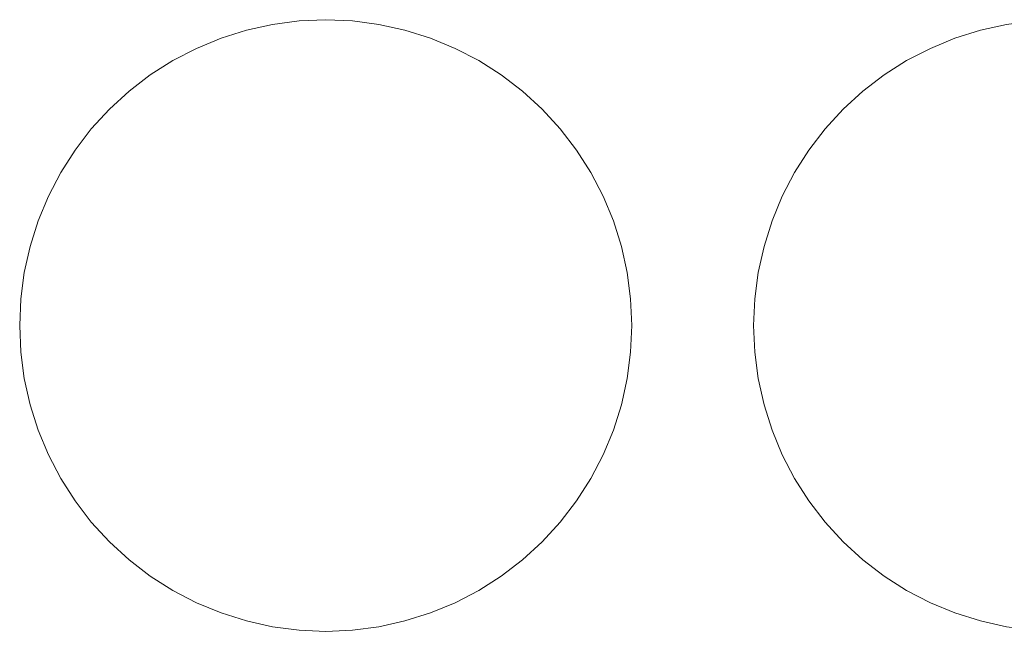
# Model space of a CAD drawing. Header units: millimetres. Extents: x -865 to 866, y -41 to 38.
# Tile 119 of 192: x 191 to 220, y -1 to 18. Entities that reach past the tile are written whole.
import ezdxf

# ---------------------------------------------------------------- set-up
doc = ezdxf.new("R2010")
doc.units = ezdxf.units.MM
doc.header["$LTSCALE"] = 5.08
doc.layers.add('Lighting-LED', color=7, linetype='Continuous', lineweight=5, true_color=0x000000)

# ---------------------------------------------------------------- blocks, each defined once
blk = doc.blocks.new('Group-2-1')
at = {"layer": 'Lighting-LED', "color": 18, "linetype": 'Continuous', "lineweight": 5}
for points, invisible_edges in [([(-25397.645, 11232.12, -183.913), (-25396.853, 11232.295, -183.913), (-25396.049, 11232.401, -183.913), (-25395.238, 11223.136, -183.913)], 12), ([(-25396.049, 11232.401, -180.738), (-25396.853, 11232.295, -180.738), (-25397.645, 11232.12, -180.738), (-25395.238, 11223.136, -180.738)], 12), ([(-25396.853, 11232.295, -180.738), (-25396.853, 11232.295, -183.913), (-25397.645, 11232.12, -183.913), (-25397.645, 11232.12, -180.738)], 5), ([(-25396.049, 11232.401, -180.738), (-25396.049, 11232.401, -183.913), (-25396.853, 11232.295, -183.913), (-25396.853, 11232.295, -180.738)], 5), ([(-25396.049, 11232.401, -183.913), (-25395.238, 11232.436, -183.913), (-25394.428, 11232.401, -183.913), (-25395.238, 11223.136, -183.913)], 12), ([(-25395.238, 11232.436, -180.738), (-25395.238, 11232.436, -183.913), (-25396.049, 11232.401, -183.913), (-25396.049, 11232.401, -180.738)], 5), ([(-25394.428, 11232.401, -180.738), (-25395.238, 11232.436, -180.738), (-25396.049, 11232.401, -180.738), (-25395.238, 11223.136, -180.738)], 12), ([(-25394.428, 11232.401, -180.738), (-25394.428, 11232.401, -183.913), (-25395.238, 11232.436, -183.913), (-25395.238, 11232.436, -180.738)], 5), ([(-25394.428, 11232.401, -183.913), (-25393.623, 11232.295, -183.913), (-25392.831, 11232.12, -183.913), (-25395.238, 11223.136, -183.913)], 12), ([(-25392.831, 11232.12, -180.738), (-25393.623, 11232.295, -180.738), (-25394.428, 11232.401, -180.738), (-25395.238, 11223.136, -180.738)], 12), ([(-25393.623, 11232.295, -180.738), (-25393.623, 11232.295, -183.913), (-25394.428, 11232.401, -183.913), (-25394.428, 11232.401, -180.738)], 5), ([(-25392.831, 11232.12, -180.738), (-25392.831, 11232.12, -183.913), (-25393.623, 11232.295, -183.913), (-25393.623, 11232.295, -180.738)], 5), ([(-25375.345, 11232.12, -183.913), (-25374.553, 11232.295, -183.913), (-25373.749, 11232.401, -183.913), (-25372.938, 11223.136, -183.913)], 12), ([(-25373.749, 11232.401, -180.738), (-25374.553, 11232.295, -180.738), (-25375.345, 11232.12, -180.738), (-25372.938, 11223.136, -180.738)], 12), ([(-25374.553, 11232.295, -180.738), (-25374.553, 11232.295, -183.913), (-25375.345, 11232.12, -183.913), (-25375.345, 11232.12, -180.738)], 5), ([(-25399.168, 11231.565, -183.913), (-25398.419, 11231.876, -183.913), (-25397.645, 11232.12, -183.913), (-25395.238, 11223.136, -183.913)], 12), ([(-25397.645, 11232.12, -180.738), (-25398.419, 11231.876, -180.738), (-25399.168, 11231.565, -180.738), (-25395.238, 11223.136, -180.738)], 12), ([(-25397.645, 11232.12, -180.738), (-25397.645, 11232.12, -183.913), (-25398.419, 11231.876, -183.913), (-25398.419, 11231.876, -180.738)], 5), ([(-25392.831, 11232.12, -183.913), (-25392.057, 11231.876, -183.913), (-25391.308, 11231.565, -183.913), (-25395.238, 11223.136, -183.913)], 12), ([(-25391.308, 11231.565, -180.738), (-25392.057, 11231.876, -180.738), (-25392.831, 11232.12, -180.738), (-25395.238, 11223.136, -180.738)], 12), ([(-25392.057, 11231.876, -180.738), (-25392.057, 11231.876, -183.913), (-25392.831, 11232.12, -183.913), (-25392.831, 11232.12, -180.738)], 5), ([(-25376.868, 11231.565, -183.913), (-25376.119, 11231.876, -183.913), (-25375.345, 11232.12, -183.913), (-25372.938, 11223.136, -183.913)], 12), ([(-25375.345, 11232.12, -180.738), (-25376.119, 11231.876, -180.738), (-25376.868, 11231.565, -180.738), (-25372.938, 11223.136, -180.738)], 12), ([(-25375.345, 11232.12, -180.738), (-25375.345, 11232.12, -183.913), (-25376.119, 11231.876, -183.913), (-25376.119, 11231.876, -180.738)], 5), ([(-25398.419, 11231.876, -180.738), (-25398.419, 11231.876, -183.913), (-25399.168, 11231.565, -183.913), (-25399.168, 11231.565, -180.738)], 5), ([(-25391.308, 11231.565, -180.738), (-25391.308, 11231.565, -183.913), (-25392.057, 11231.876, -183.913), (-25392.057, 11231.876, -180.738)], 5), ([(-25376.119, 11231.876, -180.738), (-25376.119, 11231.876, -183.913), (-25376.868, 11231.565, -183.913), (-25376.868, 11231.565, -180.738)], 5), ([(-25400.572, 11230.755, -183.913), (-25399.888, 11231.191, -183.913), (-25399.168, 11231.565, -183.913), (-25395.238, 11223.136, -183.913)], 12), ([(-25399.168, 11231.565, -180.738), (-25399.888, 11231.191, -180.738), (-25400.572, 11230.755, -180.738), (-25395.238, 11223.136, -180.738)], 12), ([(-25399.168, 11231.565, -180.738), (-25399.168, 11231.565, -183.913), (-25399.888, 11231.191, -183.913), (-25399.888, 11231.191, -180.738)], 5), ([(-25391.308, 11231.565, -183.913), (-25390.588, 11231.191, -183.913), (-25389.904, 11230.755, -183.913), (-25395.238, 11223.136, -183.913)], 12), ([(-25389.904, 11230.755, -180.738), (-25390.588, 11231.191, -180.738), (-25391.308, 11231.565, -180.738), (-25395.238, 11223.136, -180.738)], 12), ([(-25390.588, 11231.191, -180.738), (-25390.588, 11231.191, -183.913), (-25391.308, 11231.565, -183.913), (-25391.308, 11231.565, -180.738)], 5), ([(-25378.272, 11230.755, -183.913), (-25377.588, 11231.191, -183.913), (-25376.868, 11231.565, -183.913), (-25372.938, 11223.136, -183.913)], 12), ([(-25376.868, 11231.565, -180.738), (-25377.588, 11231.191, -180.738), (-25378.272, 11230.755, -180.738), (-25372.938, 11223.136, -180.738)], 12), ([(-25376.868, 11231.565, -180.738), (-25376.868, 11231.565, -183.913), (-25377.588, 11231.191, -183.913), (-25377.588, 11231.191, -180.738)], 5), ([(-25399.888, 11231.191, -180.738), (-25399.888, 11231.191, -183.913), (-25400.572, 11230.755, -183.913), (-25400.572, 11230.755, -180.738)], 5), ([(-25389.904, 11230.755, -180.738), (-25389.904, 11230.755, -183.913), (-25390.588, 11231.191, -183.913), (-25390.588, 11231.191, -180.738)], 5), ([(-25377.588, 11231.191, -180.738), (-25377.588, 11231.191, -183.913), (-25378.272, 11230.755, -183.913), (-25378.272, 11230.755, -180.738)], 5), ([(-25401.814, 11229.713, -183.913), (-25401.216, 11230.261, -183.913), (-25400.572, 11230.755, -183.913), (-25395.238, 11223.136, -183.913)], 12), ([(-25400.572, 11230.755, -180.738), (-25401.216, 11230.261, -180.738), (-25401.814, 11229.713, -180.738), (-25395.238, 11223.136, -180.738)], 12), ([(-25400.572, 11230.755, -180.738), (-25400.572, 11230.755, -183.913), (-25401.216, 11230.261, -183.913), (-25401.216, 11230.261, -180.738)], 5), ([(-25389.904, 11230.755, -183.913), (-25389.26, 11230.261, -183.913), (-25388.662, 11229.713, -183.913), (-25395.238, 11223.136, -183.913)], 12), ([(-25388.662, 11229.713, -180.738), (-25389.26, 11230.261, -180.738), (-25389.904, 11230.755, -180.738), (-25395.238, 11223.136, -180.738)], 12), ([(-25389.26, 11230.261, -180.738), (-25389.26, 11230.261, -183.913), (-25389.904, 11230.755, -183.913), (-25389.904, 11230.755, -180.738)], 5), ([(-25379.514, 11229.713, -183.913), (-25378.916, 11230.261, -183.913), (-25378.272, 11230.755, -183.913), (-25372.938, 11223.136, -183.913)], 12), ([(-25378.272, 11230.755, -180.738), (-25378.916, 11230.261, -180.738), (-25379.514, 11229.713, -180.738), (-25372.938, 11223.136, -180.738)], 12), ([(-25378.272, 11230.755, -180.738), (-25378.272, 11230.755, -183.913), (-25378.916, 11230.261, -183.913), (-25378.916, 11230.261, -180.738)], 5), ([(-25401.216, 11230.261, -180.738), (-25401.216, 11230.261, -183.913), (-25401.814, 11229.713, -183.913), (-25401.814, 11229.713, -180.738)], 5), ([(-25388.662, 11229.713, -180.738), (-25388.662, 11229.713, -183.913), (-25389.26, 11230.261, -183.913), (-25389.26, 11230.261, -180.738)], 5), ([(-25378.916, 11230.261, -180.738), (-25378.916, 11230.261, -183.913), (-25379.514, 11229.713, -183.913), (-25379.514, 11229.713, -180.738)], 5), ([(-25402.856, 11228.471, -183.913), (-25402.362, 11229.114, -183.913), (-25401.814, 11229.713, -183.913), (-25395.238, 11223.136, -183.913)], 12), ([(-25401.814, 11229.713, -180.738), (-25402.362, 11229.114, -180.738), (-25402.856, 11228.471, -180.738), (-25395.238, 11223.136, -180.738)], 12), ([(-25401.814, 11229.713, -180.738), (-25401.814, 11229.713, -183.913), (-25402.362, 11229.114, -183.913), (-25402.362, 11229.114, -180.738)], 5), ([(-25388.662, 11229.713, -183.913), (-25388.114, 11229.114, -183.913), (-25387.62, 11228.471, -183.913), (-25395.238, 11223.136, -183.913)], 12), ([(-25387.62, 11228.471, -180.738), (-25388.114, 11229.114, -180.738), (-25388.662, 11229.713, -180.738), (-25395.238, 11223.136, -180.738)], 12), ([(-25388.114, 11229.114, -180.738), (-25388.114, 11229.114, -183.913), (-25388.662, 11229.713, -183.913), (-25388.662, 11229.713, -180.738)], 5), ([(-25380.556, 11228.471, -183.913), (-25380.062, 11229.114, -183.913), (-25379.514, 11229.713, -183.913), (-25372.938, 11223.136, -183.913)], 12), ([(-25379.514, 11229.713, -180.738), (-25380.062, 11229.114, -180.738), (-25380.556, 11228.471, -180.738), (-25372.938, 11223.136, -180.738)], 12), ([(-25379.514, 11229.713, -180.738), (-25379.514, 11229.713, -183.913), (-25380.062, 11229.114, -183.913), (-25380.062, 11229.114, -180.738)], 5), ([(-25402.362, 11229.114, -180.738), (-25402.362, 11229.114, -183.913), (-25402.856, 11228.471, -183.913), (-25402.856, 11228.471, -180.738)], 5), ([(-25387.62, 11228.471, -180.738), (-25387.62, 11228.471, -183.913), (-25388.114, 11229.114, -183.913), (-25388.114, 11229.114, -180.738)], 5), ([(-25380.062, 11229.114, -180.738), (-25380.062, 11229.114, -183.913), (-25380.556, 11228.471, -183.913), (-25380.556, 11228.471, -180.738)], 5), ([(-25403.667, 11227.067, -183.913), (-25403.292, 11227.786, -183.913), (-25402.856, 11228.471, -183.913), (-25395.238, 11223.136, -183.913)], 12), ([(-25402.856, 11228.471, -180.738), (-25403.292, 11227.786, -180.738), (-25403.667, 11227.067, -180.738), (-25395.238, 11223.136, -180.738)], 12), ([(-25402.856, 11228.471, -180.738), (-25402.856, 11228.471, -183.913), (-25403.292, 11227.786, -183.913), (-25403.292, 11227.786, -180.738)], 5), ([(-25387.62, 11228.471, -183.913), (-25387.184, 11227.786, -183.913), (-25386.809, 11227.067, -183.913), (-25395.238, 11223.136, -183.913)], 12), ([(-25386.809, 11227.067, -180.738), (-25387.184, 11227.786, -180.738), (-25387.62, 11228.471, -180.738), (-25395.238, 11223.136, -180.738)], 12), ([(-25387.184, 11227.786, -180.738), (-25387.184, 11227.786, -183.913), (-25387.62, 11228.471, -183.913), (-25387.62, 11228.471, -180.738)], 5), ([(-25381.367, 11227.067, -183.913), (-25380.992, 11227.786, -183.913), (-25380.556, 11228.471, -183.913), (-25372.938, 11223.136, -183.913)], 12), ([(-25380.556, 11228.471, -180.738), (-25380.992, 11227.786, -180.738), (-25381.367, 11227.067, -180.738), (-25372.938, 11223.136, -180.738)], 12), ([(-25380.556, 11228.471, -180.738), (-25380.556, 11228.471, -183.913), (-25380.992, 11227.786, -183.913), (-25380.992, 11227.786, -180.738)], 5), ([(-25403.292, 11227.786, -180.738), (-25403.292, 11227.786, -183.913), (-25403.667, 11227.067, -183.913), (-25403.667, 11227.067, -180.738)], 5), ([(-25386.809, 11227.067, -180.738), (-25386.809, 11227.067, -183.913), (-25387.184, 11227.786, -183.913), (-25387.184, 11227.786, -180.738)], 5), ([(-25380.992, 11227.786, -180.738), (-25380.992, 11227.786, -183.913), (-25381.367, 11227.067, -183.913), (-25381.367, 11227.067, -180.738)], 5), ([(-25404.221, 11225.543, -183.913), (-25403.977, 11226.317, -183.913), (-25403.667, 11227.067, -183.913), (-25395.238, 11223.136, -183.913)], 12), ([(-25403.667, 11227.067, -180.738), (-25403.977, 11226.317, -180.738), (-25404.221, 11225.543, -180.738), (-25395.238, 11223.136, -180.738)], 12), ([(-25403.667, 11227.067, -180.738), (-25403.667, 11227.067, -183.913), (-25403.977, 11226.317, -183.913), (-25403.977, 11226.317, -180.738)], 5), ([(-25386.809, 11227.067, -183.913), (-25386.499, 11226.317, -183.913), (-25386.255, 11225.543, -183.913), (-25395.238, 11223.136, -183.913)], 12), ([(-25386.255, 11225.543, -180.738), (-25386.499, 11226.317, -180.738), (-25386.809, 11227.067, -180.738), (-25395.238, 11223.136, -180.738)], 12), ([(-25386.499, 11226.317, -180.738), (-25386.499, 11226.317, -183.913), (-25386.809, 11227.067, -183.913), (-25386.809, 11227.067, -180.738)], 5), ([(-25381.921, 11225.543, -183.913), (-25381.677, 11226.317, -183.913), (-25381.367, 11227.067, -183.913), (-25372.938, 11223.136, -183.913)], 12), ([(-25381.367, 11227.067, -180.738), (-25381.677, 11226.317, -180.738), (-25381.921, 11225.543, -180.738), (-25372.938, 11223.136, -180.738)], 12), ([(-25381.367, 11227.067, -180.738), (-25381.367, 11227.067, -183.913), (-25381.677, 11226.317, -183.913), (-25381.677, 11226.317, -180.738)], 5), ([(-25403.977, 11226.317, -180.738), (-25403.977, 11226.317, -183.913), (-25404.221, 11225.543, -183.913), (-25404.221, 11225.543, -180.738)], 5), ([(-25386.255, 11225.543, -180.738), (-25386.255, 11225.543, -183.913), (-25386.499, 11226.317, -183.913), (-25386.499, 11226.317, -180.738)], 5), ([(-25381.677, 11226.317, -180.738), (-25381.677, 11226.317, -183.913), (-25381.921, 11225.543, -183.913), (-25381.921, 11225.543, -180.738)], 5), ([(-25404.503, 11223.947, -183.913), (-25404.397, 11224.751, -183.913), (-25404.221, 11225.543, -183.913), (-25395.238, 11223.136, -183.913)], 12), ([(-25404.221, 11225.543, -180.738), (-25404.397, 11224.751, -180.738), (-25404.503, 11223.947, -180.738), (-25395.238, 11223.136, -180.738)], 12), ([(-25404.221, 11225.543, -180.738), (-25404.221, 11225.543, -183.913), (-25404.397, 11224.751, -183.913), (-25404.397, 11224.751, -180.738)], 5), ([(-25386.255, 11225.543, -183.913), (-25386.079, 11224.751, -183.913), (-25385.974, 11223.947, -183.913), (-25395.238, 11223.136, -183.913)], 12), ([(-25395.238, 11223.136, -180.738), (-25385.974, 11223.947, -180.738), (-25386.079, 11224.751, -180.738), (-25386.255, 11225.543, -180.738)], 9), ([(-25386.079, 11224.751, -180.738), (-25386.079, 11224.751, -183.913), (-25386.255, 11225.543, -183.913), (-25386.255, 11225.543, -180.738)], 5), ([(-25382.203, 11223.947, -183.913), (-25382.097, 11224.751, -183.913), (-25381.921, 11225.543, -183.913), (-25372.938, 11223.136, -183.913)], 12), ([(-25381.921, 11225.543, -180.738), (-25382.097, 11224.751, -180.738), (-25382.203, 11223.947, -180.738), (-25372.938, 11223.136, -180.738)], 12), ([(-25381.921, 11225.543, -180.738), (-25381.921, 11225.543, -183.913), (-25382.097, 11224.751, -183.913), (-25382.097, 11224.751, -180.738)], 5), ([(-25404.397, 11224.751, -180.738), (-25404.397, 11224.751, -183.913), (-25404.503, 11223.947, -183.913), (-25404.503, 11223.947, -180.738)], 5), ([(-25385.974, 11223.947, -180.738), (-25385.974, 11223.947, -183.913), (-25386.079, 11224.751, -183.913), (-25386.079, 11224.751, -180.738)], 5), ([(-25382.097, 11224.751, -180.738), (-25382.097, 11224.751, -183.913), (-25382.203, 11223.947, -183.913), (-25382.203, 11223.947, -180.738)], 5), ([(-25404.503, 11222.326, -183.913), (-25404.538, 11223.136, -183.913), (-25404.503, 11223.947, -183.913), (-25395.238, 11223.136, -183.913)], 12), ([(-25404.503, 11223.947, -180.738), (-25404.503, 11223.947, -183.913), (-25404.538, 11223.136, -183.913), (-25404.538, 11223.136, -180.738)], 5), ([(-25404.503, 11223.947, -180.738), (-25404.538, 11223.136, -180.738), (-25404.503, 11222.326, -180.738), (-25395.238, 11223.136, -180.738)], 12), ([(-25385.974, 11223.947, -183.913), (-25385.938, 11223.136, -183.913), (-25385.974, 11222.326, -183.913), (-25395.238, 11223.136, -183.913)], 12), ([(-25385.974, 11222.326, -180.738), (-25385.938, 11223.136, -180.738), (-25385.974, 11223.947, -180.738), (-25395.238, 11223.136, -180.738)], 12), ([(-25385.938, 11223.136, -180.738), (-25385.938, 11223.136, -183.913), (-25385.974, 11223.947, -183.913), (-25385.974, 11223.947, -180.738)], 5), ([(-25382.203, 11222.326, -183.913), (-25382.238, 11223.136, -183.913), (-25382.203, 11223.947, -183.913), (-25372.938, 11223.136, -183.913)], 12), ([(-25382.203, 11223.947, -180.738), (-25382.203, 11223.947, -183.913), (-25382.238, 11223.136, -183.913), (-25382.238, 11223.136, -180.738)], 5), ([(-25382.203, 11223.947, -180.738), (-25382.238, 11223.136, -180.738), (-25382.203, 11222.326, -180.738), (-25372.938, 11223.136, -180.738)], 12), ([(-25404.538, 11223.136, -180.738), (-25404.538, 11223.136, -183.913), (-25404.503, 11222.326, -183.913), (-25404.503, 11222.326, -180.738)], 5), ([(-25404.221, 11220.729, -183.913), (-25404.397, 11221.522, -183.913), (-25404.503, 11222.326, -183.913), (-25395.238, 11223.136, -183.913)], 12), ([(-25404.503, 11222.326, -180.738), (-25404.397, 11221.522, -180.738), (-25404.221, 11220.729, -180.738), (-25395.238, 11223.136, -180.738)], 12), ([(-25403.667, 11219.206, -183.913), (-25403.977, 11219.956, -183.913), (-25404.221, 11220.729, -183.913), (-25395.238, 11223.136, -183.913)], 12), ([(-25404.221, 11220.729, -180.738), (-25403.977, 11219.956, -180.738), (-25403.667, 11219.206, -180.738), (-25395.238, 11223.136, -180.738)], 12), ([(-25402.856, 11217.802, -183.913), (-25403.292, 11218.486, -183.913), (-25403.667, 11219.206, -183.913), (-25395.238, 11223.136, -183.913)], 12), ([(-25403.667, 11219.206, -180.738), (-25403.292, 11218.486, -180.738), (-25402.856, 11217.802, -180.738), (-25395.238, 11223.136, -180.738)], 12), ([(-25401.814, 11216.56, -183.913), (-25402.362, 11217.159, -183.913), (-25402.856, 11217.802, -183.913), (-25395.238, 11223.136, -183.913)], 12), ([(-25402.856, 11217.802, -180.738), (-25402.362, 11217.159, -180.738), (-25401.814, 11216.56, -180.738), (-25395.238, 11223.136, -180.738)], 12), ([(-25400.572, 11215.518, -183.913), (-25401.216, 11216.012, -183.913), (-25401.814, 11216.56, -183.913), (-25395.238, 11223.136, -183.913)], 12), ([(-25401.814, 11216.56, -180.738), (-25401.216, 11216.012, -180.738), (-25400.572, 11215.518, -180.738), (-25395.238, 11223.136, -180.738)], 12), ([(-25399.168, 11214.708, -183.913), (-25399.888, 11215.082, -183.913), (-25400.572, 11215.518, -183.913), (-25395.238, 11223.136, -183.913)], 12), ([(-25400.572, 11215.518, -180.738), (-25399.888, 11215.082, -180.738), (-25399.168, 11214.708, -180.738), (-25395.238, 11223.136, -180.738)], 12), ([(-25397.645, 11214.153, -183.913), (-25398.419, 11214.397, -183.913), (-25399.168, 11214.708, -183.913), (-25395.238, 11223.136, -183.913)], 12), ([(-25399.168, 11214.708, -180.738), (-25398.419, 11214.397, -180.738), (-25397.645, 11214.153, -180.738), (-25395.238, 11223.136, -180.738)], 12), ([(-25396.049, 11213.872, -183.913), (-25396.853, 11213.978, -183.913), (-25397.645, 11214.153, -183.913), (-25395.238, 11223.136, -183.913)], 12), ([(-25397.645, 11214.153, -180.738), (-25396.853, 11213.978, -180.738), (-25396.049, 11213.872, -180.738), (-25395.238, 11223.136, -180.738)], 12), ([(-25394.428, 11213.872, -183.913), (-25395.238, 11213.836, -183.913), (-25396.049, 11213.872, -183.913), (-25395.238, 11223.136, -183.913)], 12), ([(-25396.049, 11213.872, -180.738), (-25395.238, 11213.836, -180.738), (-25394.428, 11213.872, -180.738), (-25395.238, 11223.136, -180.738)], 12), ([(-25395.238, 11223.136, -183.913), (-25385.974, 11222.326, -183.913), (-25386.079, 11221.522, -183.913), (-25386.255, 11220.729, -183.913)], 9), ([(-25386.255, 11220.729, -183.913), (-25386.499, 11219.956, -183.913), (-25386.809, 11219.206, -183.913), (-25395.238, 11223.136, -183.913)], 12), ([(-25386.809, 11219.206, -183.913), (-25387.184, 11218.486, -183.913), (-25387.62, 11217.802, -183.913), (-25395.238, 11223.136, -183.913)], 12), ([(-25387.62, 11217.802, -183.913), (-25388.114, 11217.159, -183.913), (-25388.662, 11216.56, -183.913), (-25395.238, 11223.136, -183.913)], 12), ([(-25388.662, 11216.56, -183.913), (-25389.26, 11216.012, -183.913), (-25389.904, 11215.518, -183.913), (-25395.238, 11223.136, -183.913)], 12), ([(-25389.904, 11215.518, -183.913), (-25390.588, 11215.082, -183.913), (-25391.308, 11214.708, -183.913), (-25395.238, 11223.136, -183.913)], 12), ([(-25391.308, 11214.708, -183.913), (-25392.057, 11214.397, -183.913), (-25392.831, 11214.153, -183.913), (-25395.238, 11223.136, -183.913)], 12), ([(-25392.831, 11214.153, -183.913), (-25393.623, 11213.978, -183.913), (-25394.428, 11213.872, -183.913), (-25395.238, 11223.136, -183.913)], 12), ([(-25394.428, 11213.872, -180.738), (-25393.623, 11213.978, -180.738), (-25392.831, 11214.153, -180.738), (-25395.238, 11223.136, -180.738)], 12), ([(-25392.831, 11214.153, -180.738), (-25392.057, 11214.397, -180.738), (-25391.308, 11214.708, -180.738), (-25395.238, 11223.136, -180.738)], 12), ([(-25391.308, 11214.708, -180.738), (-25390.588, 11215.082, -180.738), (-25389.904, 11215.518, -180.738), (-25395.238, 11223.136, -180.738)], 12), ([(-25389.904, 11215.518, -180.738), (-25389.26, 11216.012, -180.738), (-25388.662, 11216.56, -180.738), (-25395.238, 11223.136, -180.738)], 12), ([(-25388.662, 11216.56, -180.738), (-25388.114, 11217.159, -180.738), (-25387.62, 11217.802, -180.738), (-25395.238, 11223.136, -180.738)], 12), ([(-25387.62, 11217.802, -180.738), (-25387.184, 11218.486, -180.738), (-25386.809, 11219.206, -180.738), (-25395.238, 11223.136, -180.738)], 12), ([(-25386.809, 11219.206, -180.738), (-25386.499, 11219.956, -180.738), (-25386.255, 11220.729, -180.738), (-25395.238, 11223.136, -180.738)], 12), ([(-25386.255, 11220.729, -180.738), (-25386.079, 11221.522, -180.738), (-25385.974, 11222.326, -180.738), (-25395.238, 11223.136, -180.738)], 12), ([(-25385.974, 11222.326, -180.738), (-25385.974, 11222.326, -183.913), (-25385.938, 11223.136, -183.913), (-25385.938, 11223.136, -180.738)], 5), ([(-25382.238, 11223.136, -180.738), (-25382.238, 11223.136, -183.913), (-25382.203, 11222.326, -183.913), (-25382.203, 11222.326, -180.738)], 5), ([(-25381.921, 11220.729, -183.913), (-25382.097, 11221.522, -183.913), (-25382.203, 11222.326, -183.913), (-25372.938, 11223.136, -183.913)], 12), ([(-25382.203, 11222.326, -180.738), (-25382.097, 11221.522, -180.738), (-25381.921, 11220.729, -180.738), (-25372.938, 11223.136, -180.738)], 12), ([(-25381.367, 11219.206, -183.913), (-25381.677, 11219.956, -183.913), (-25381.921, 11220.729, -183.913), (-25372.938, 11223.136, -183.913)], 12), ([(-25381.921, 11220.729, -180.738), (-25381.677, 11219.956, -180.738), (-25381.367, 11219.206, -180.738), (-25372.938, 11223.136, -180.738)], 12), ([(-25380.556, 11217.802, -183.913), (-25380.992, 11218.486, -183.913), (-25381.367, 11219.206, -183.913), (-25372.938, 11223.136, -183.913)], 12), ([(-25381.367, 11219.206, -180.738), (-25380.992, 11218.486, -180.738), (-25380.556, 11217.802, -180.738), (-25372.938, 11223.136, -180.738)], 12), ([(-25379.514, 11216.56, -183.913), (-25380.062, 11217.159, -183.913), (-25380.556, 11217.802, -183.913), (-25372.938, 11223.136, -183.913)], 12), ([(-25380.556, 11217.802, -180.738), (-25380.062, 11217.159, -180.738), (-25379.514, 11216.56, -180.738), (-25372.938, 11223.136, -180.738)], 12), ([(-25378.272, 11215.518, -183.913), (-25378.916, 11216.012, -183.913), (-25379.514, 11216.56, -183.913), (-25372.938, 11223.136, -183.913)], 12), ([(-25379.514, 11216.56, -180.738), (-25378.916, 11216.012, -180.738), (-25378.272, 11215.518, -180.738), (-25372.938, 11223.136, -180.738)], 12), ([(-25376.868, 11214.708, -183.913), (-25377.588, 11215.082, -183.913), (-25378.272, 11215.518, -183.913), (-25372.938, 11223.136, -183.913)], 12), ([(-25378.272, 11215.518, -180.738), (-25377.588, 11215.082, -180.738), (-25376.868, 11214.708, -180.738), (-25372.938, 11223.136, -180.738)], 12), ([(-25375.345, 11214.153, -183.913), (-25376.119, 11214.397, -183.913), (-25376.868, 11214.708, -183.913), (-25372.938, 11223.136, -183.913)], 12), ([(-25376.868, 11214.708, -180.738), (-25376.119, 11214.397, -180.738), (-25375.345, 11214.153, -180.738), (-25372.938, 11223.136, -180.738)], 12), ([(-25373.749, 11213.872, -183.913), (-25374.553, 11213.978, -183.913), (-25375.345, 11214.153, -183.913), (-25372.938, 11223.136, -183.913)], 12), ([(-25375.345, 11214.153, -180.738), (-25374.553, 11213.978, -180.738), (-25373.749, 11213.872, -180.738), (-25372.938, 11223.136, -180.738)], 12), ([(-25404.503, 11222.326, -180.738), (-25404.503, 11222.326, -183.913), (-25404.397, 11221.522, -183.913), (-25404.397, 11221.522, -180.738)], 5), ([(-25386.079, 11221.522, -180.738), (-25386.079, 11221.522, -183.913), (-25385.974, 11222.326, -183.913), (-25385.974, 11222.326, -180.738)], 5), ([(-25382.203, 11222.326, -180.738), (-25382.203, 11222.326, -183.913), (-25382.097, 11221.522, -183.913), (-25382.097, 11221.522, -180.738)], 5), ([(-25404.397, 11221.522, -180.738), (-25404.397, 11221.522, -183.913), (-25404.221, 11220.729, -183.913), (-25404.221, 11220.729, -180.738)], 5), ([(-25386.255, 11220.729, -180.738), (-25386.255, 11220.729, -183.913), (-25386.079, 11221.522, -183.913), (-25386.079, 11221.522, -180.738)], 5), ([(-25382.097, 11221.522, -180.738), (-25382.097, 11221.522, -183.913), (-25381.921, 11220.729, -183.913), (-25381.921, 11220.729, -180.738)], 5), ([(-25404.221, 11220.729, -180.738), (-25404.221, 11220.729, -183.913), (-25403.977, 11219.956, -183.913), (-25403.977, 11219.956, -180.738)], 5), ([(-25386.499, 11219.956, -180.738), (-25386.499, 11219.956, -183.913), (-25386.255, 11220.729, -183.913), (-25386.255, 11220.729, -180.738)], 5), ([(-25381.921, 11220.729, -180.738), (-25381.921, 11220.729, -183.913), (-25381.677, 11219.956, -183.913), (-25381.677, 11219.956, -180.738)], 5), ([(-25403.977, 11219.956, -180.738), (-25403.977, 11219.956, -183.913), (-25403.667, 11219.206, -183.913), (-25403.667, 11219.206, -180.738)], 5), ([(-25386.809, 11219.206, -180.738), (-25386.809, 11219.206, -183.913), (-25386.499, 11219.956, -183.913), (-25386.499, 11219.956, -180.738)], 5), ([(-25381.677, 11219.956, -180.738), (-25381.677, 11219.956, -183.913), (-25381.367, 11219.206, -183.913), (-25381.367, 11219.206, -180.738)], 5), ([(-25403.667, 11219.206, -180.738), (-25403.667, 11219.206, -183.913), (-25403.292, 11218.486, -183.913), (-25403.292, 11218.486, -180.738)], 5), ([(-25387.184, 11218.486, -180.738), (-25387.184, 11218.486, -183.913), (-25386.809, 11219.206, -183.913), (-25386.809, 11219.206, -180.738)], 5), ([(-25381.367, 11219.206, -180.738), (-25381.367, 11219.206, -183.913), (-25380.992, 11218.486, -183.913), (-25380.992, 11218.486, -180.738)], 5), ([(-25403.292, 11218.486, -180.738), (-25403.292, 11218.486, -183.913), (-25402.856, 11217.802, -183.913), (-25402.856, 11217.802, -180.738)], 5), ([(-25387.62, 11217.802, -180.738), (-25387.62, 11217.802, -183.913), (-25387.184, 11218.486, -183.913), (-25387.184, 11218.486, -180.738)], 5), ([(-25380.992, 11218.486, -180.738), (-25380.992, 11218.486, -183.913), (-25380.556, 11217.802, -183.913), (-25380.556, 11217.802, -180.738)], 5), ([(-25402.856, 11217.802, -180.738), (-25402.856, 11217.802, -183.913), (-25402.362, 11217.159, -183.913), (-25402.362, 11217.159, -180.738)], 5), ([(-25388.114, 11217.159, -180.738), (-25388.114, 11217.159, -183.913), (-25387.62, 11217.802, -183.913), (-25387.62, 11217.802, -180.738)], 5), ([(-25380.556, 11217.802, -180.738), (-25380.556, 11217.802, -183.913), (-25380.062, 11217.159, -183.913), (-25380.062, 11217.159, -180.738)], 5), ([(-25402.362, 11217.159, -180.738), (-25402.362, 11217.159, -183.913), (-25401.814, 11216.56, -183.913), (-25401.814, 11216.56, -180.738)], 5), ([(-25388.662, 11216.56, -180.738), (-25388.662, 11216.56, -183.913), (-25388.114, 11217.159, -183.913), (-25388.114, 11217.159, -180.738)], 5), ([(-25380.062, 11217.159, -180.738), (-25380.062, 11217.159, -183.913), (-25379.514, 11216.56, -183.913), (-25379.514, 11216.56, -180.738)], 5), ([(-25401.814, 11216.56, -180.738), (-25401.814, 11216.56, -183.913), (-25401.216, 11216.012, -183.913), (-25401.216, 11216.012, -180.738)], 5), ([(-25389.26, 11216.012, -180.738), (-25389.26, 11216.012, -183.913), (-25388.662, 11216.56, -183.913), (-25388.662, 11216.56, -180.738)], 5), ([(-25379.514, 11216.56, -180.738), (-25379.514, 11216.56, -183.913), (-25378.916, 11216.012, -183.913), (-25378.916, 11216.012, -180.738)], 5), ([(-25401.216, 11216.012, -180.738), (-25401.216, 11216.012, -183.913), (-25400.572, 11215.518, -183.913), (-25400.572, 11215.518, -180.738)], 5), ([(-25389.904, 11215.518, -180.738), (-25389.904, 11215.518, -183.913), (-25389.26, 11216.012, -183.913), (-25389.26, 11216.012, -180.738)], 5), ([(-25378.916, 11216.012, -180.738), (-25378.916, 11216.012, -183.913), (-25378.272, 11215.518, -183.913), (-25378.272, 11215.518, -180.738)], 5), ([(-25400.572, 11215.518, -180.738), (-25400.572, 11215.518, -183.913), (-25399.888, 11215.082, -183.913), (-25399.888, 11215.082, -180.738)], 5), ([(-25390.588, 11215.082, -180.738), (-25390.588, 11215.082, -183.913), (-25389.904, 11215.518, -183.913), (-25389.904, 11215.518, -180.738)], 5), ([(-25378.272, 11215.518, -180.738), (-25378.272, 11215.518, -183.913), (-25377.588, 11215.082, -183.913), (-25377.588, 11215.082, -180.738)], 5), ([(-25399.888, 11215.082, -180.738), (-25399.888, 11215.082, -183.913), (-25399.168, 11214.708, -183.913), (-25399.168, 11214.708, -180.738)], 5), ([(-25391.308, 11214.708, -180.738), (-25391.308, 11214.708, -183.913), (-25390.588, 11215.082, -183.913), (-25390.588, 11215.082, -180.738)], 5), ([(-25377.588, 11215.082, -180.738), (-25377.588, 11215.082, -183.913), (-25376.868, 11214.708, -183.913), (-25376.868, 11214.708, -180.738)], 5), ([(-25399.168, 11214.708, -180.738), (-25399.168, 11214.708, -183.913), (-25398.419, 11214.397, -183.913), (-25398.419, 11214.397, -180.738)], 5), ([(-25392.057, 11214.397, -180.738), (-25392.057, 11214.397, -183.913), (-25391.308, 11214.708, -183.913), (-25391.308, 11214.708, -180.738)], 5), ([(-25376.868, 11214.708, -180.738), (-25376.868, 11214.708, -183.913), (-25376.119, 11214.397, -183.913), (-25376.119, 11214.397, -180.738)], 5), ([(-25398.419, 11214.397, -180.738), (-25398.419, 11214.397, -183.913), (-25397.645, 11214.153, -183.913), (-25397.645, 11214.153, -180.738)], 5), ([(-25392.831, 11214.153, -180.738), (-25392.831, 11214.153, -183.913), (-25392.057, 11214.397, -183.913), (-25392.057, 11214.397, -180.738)], 5), ([(-25376.119, 11214.397, -180.738), (-25376.119, 11214.397, -183.913), (-25375.345, 11214.153, -183.913), (-25375.345, 11214.153, -180.738)], 5), ([(-25397.645, 11214.153, -180.738), (-25397.645, 11214.153, -183.913), (-25396.853, 11213.978, -183.913), (-25396.853, 11213.978, -180.738)], 5), ([(-25393.623, 11213.978, -180.738), (-25393.623, 11213.978, -183.913), (-25392.831, 11214.153, -183.913), (-25392.831, 11214.153, -180.738)], 5), ([(-25375.345, 11214.153, -180.738), (-25375.345, 11214.153, -183.913), (-25374.553, 11213.978, -183.913), (-25374.553, 11213.978, -180.738)], 5), ([(-25396.853, 11213.978, -180.738), (-25396.853, 11213.978, -183.913), (-25396.049, 11213.872, -183.913), (-25396.049, 11213.872, -180.738)], 5), ([(-25396.049, 11213.872, -180.738), (-25396.049, 11213.872, -183.913), (-25395.238, 11213.836, -183.913), (-25395.238, 11213.836, -180.738)], 5), ([(-25395.238, 11213.836, -180.738), (-25395.238, 11213.836, -183.913), (-25394.428, 11213.872, -183.913), (-25394.428, 11213.872, -180.738)], 5), ([(-25394.428, 11213.872, -180.738), (-25394.428, 11213.872, -183.913), (-25393.623, 11213.978, -183.913), (-25393.623, 11213.978, -180.738)], 5)]:
    blk.add_3dface(points, dxfattribs=dict(at, invisible_edges=invisible_edges))
at = {"layer": 'Lighting-LED', "color": 0, "flags": 1}
for tag in ['Yoke', 'Weight', 'Weight', 'Wattage', '3D_Symbol_Name', 'Candlepower', 'Body', 'Model_Name', 'Beam_Angle', 'Field_Angle', 'Remarks', 'Beam_Angle_2', 'Field_Angle_2', 'Num_Channels', 'Frame_Size', 'Device_Type', 'FixtureID', 'Frame_Size', 'Base', 'Lens', 'Inst_Type', 'Lamp']:
    blk.add_attdef(tag, (-10856.953, 14479.05), '', height=0.18, dxfattribs=at)

msp = doc.modelspace()

# ---------------------------------------------------------------- block references
at = {"layer": 'Lighting-LED', "color": 7}
msp.add_blockref('Group-2-1', (25595.113, -11214.53), dxfattribs=at)

doc.saveas('drawing.dxf')
